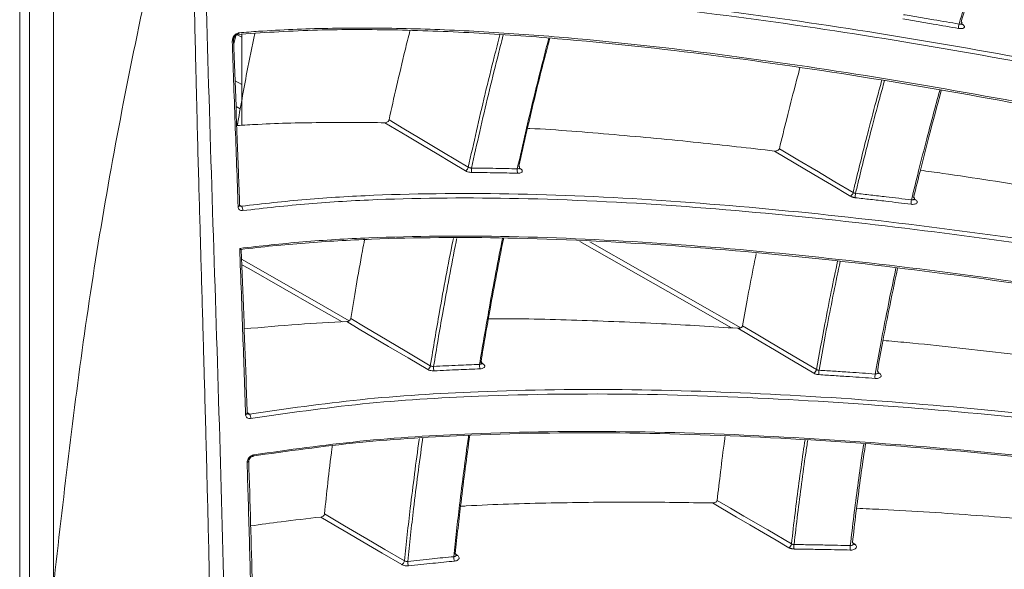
# Model space of a CAD drawing. Header units: millimetres. Extents: x 0 to 1118, y 0 to 864.
# Tile 51 of 256: x 324.15 to 339.05, y 148.43 to 156.74. Entities that reach past the tile are written whole.
import ezdxf

# ---------------------------------------------------------------- set-up
doc = ezdxf.new("R2010")
doc.units = ezdxf.units.MM

msp = doc.modelspace()

# ---------------------------------------------------------------- linework, layer by layer
at = {"color": 7, "linetype": 'Continuous', "lineweight": 15}
for p, q in [((324.663, 165.739), (324.663, 148.177)), ((324.298, 118.429), (324.298, 164.767)), ((324.152, 118.225), (324.152, 164.563)), ((327.389, 156.439), (327.389, 156.438)), ((327.422, 156.5), (327.392, 156.375)), ((327.392, 156.377), (327.421, 156.499)), ((327.511, 156.52), (327.511, 155.141))]:
    msp.add_line(p, q, dxfattribs=at)
at = {"color": 9, "linetype": 'Continuous', "lineweight": 15}
for p, q in [((338.409, 156.673), (338.421, 156.665)), ((327.511, 156.472), (327.443, 156.511)), ((327.412, 155.816), (327.511, 155.759)), ((327.426, 155.428), (327.49, 155.39)), ((327.449, 155.158), (327.435, 155.167)), ((331.716, 154.495), (331.73, 154.486)), ((327.48, 153.936), (327.508, 153.918)), ((337.691, 154.026), (337.705, 154.017)), ((332.78, 153.38), (335.061, 152.081)), ((331.117, 151.568), (331.162, 151.538)), ((337.142, 151.405), (337.159, 151.394)), ((327.594, 150.798), (327.628, 150.775)), ((336.764, 148.824), (336.786, 148.809)), ((330.725, 148.672), (330.774, 148.64))]:
    msp.add_line(p, q, dxfattribs=at)
at = {"color": 9, "linetype": 'Continuous', "lineweight": 15, "flags": 128}
for points in [[(338.421, 156.665), (338.414, 156.665), (338.412, 156.665)], [(331.73, 154.486), (331.723, 154.485), (331.717, 154.485)], [(334.924, 152.079), (333.961, 152.627), (332.848, 153.261), (332.626, 153.387)], [(327.51, 153.116), (328.611, 152.489), (329.139, 152.188)], [(329.03, 152.17), (328.64, 152.393), (328.128, 152.684), (327.617, 152.975), (327.513, 153.034)]]:
    msp.add_lwpolyline(points, dxfattribs=at)
at = {"color": 7, "linetype": 'Continuous', "lineweight": 15, "flags": 128}
for points in [[(330.897, 154.454), (330.684, 154.581), (330.47, 154.709), (330.246, 154.842), (330.021, 154.976), (329.678, 155.181)], [(329.74, 155.223), (329.964, 155.089), (330.188, 154.956), (330.564, 154.732), (330.94, 154.508)], [(336.719, 154.071), (336.701, 154.082), (336.435, 154.24), (336.17, 154.398), (335.872, 154.576), (335.573, 154.753)], [(335.647, 154.788), (335.926, 154.622), (336.204, 154.456), (336.212, 154.452), (336.487, 154.288), (336.761, 154.125)], [(330.325, 151.451), (330.029, 151.626), (329.734, 151.8), (329.512, 151.931), (329.29, 152.062), (329.1, 152.174)], [(329.16, 152.219), (329.381, 152.088), (329.603, 151.958), (329.984, 151.732), (330.365, 151.507)], [(335.088, 152.11), (335.293, 151.99), (335.497, 151.869), (335.853, 151.659), (336.208, 151.45)], [(336.169, 151.394), (335.972, 151.509), (335.776, 151.625), (335.571, 151.746), (335.367, 151.867), (335.017, 152.073)], [(327.679, 150.135), (327.68, 150.136), (327.684, 150.138), (327.688, 150.141), (327.691, 150.147), (327.694, 150.153), (327.696, 150.161)], [(335.792, 148.756), (335.598, 148.869), (335.404, 148.983), (335.201, 149.101), (334.999, 149.22), (334.636, 149.432)], [(334.705, 149.471), (334.907, 149.353), (335.109, 149.235), (335.47, 149.024), (335.83, 148.814)], [(329.935, 148.5), (329.638, 148.673), (329.342, 148.847), (329.123, 148.975), (328.904, 149.103), (328.706, 149.219)], [(328.763, 149.266), (329.066, 149.089), (329.368, 148.912), (329.38, 148.905), (329.677, 148.731), (329.973, 148.558)]]:
    msp.add_lwpolyline(points, dxfattribs=at)
at = {"color": 7, "linetype": 'Continuous', "lineweight": 15}
for centre, radius, start, end in [((338.569, 156.616), 0.212, 164.6282, 182.5334), ((330.864, 154.524), 0.0776, 295.842, 348.1169), ((331.091, 154.472), 0.105, 167.0504, 204.3113), ((331.792, 154.459), 0.113, 167.077, 201.5904), ((336.685, 154.141), 0.078, 296.3085, 348.0393), ((337.012, 154.068), 0.218, 167.8203, 185.4393), ((327.452, 153.868), 0.0753, 347.7873, 41.8891), ((337.889, 153.963), 0.249, 167.9726, 183.3575), ((331.234, 151.507), 0.125, 170.7981, 202.1697), ((330.287, 151.521), 0.0799, 298.7417, 349.9491), ((330.529, 151.478), 0.116, 170.7998, 204.886), ((336.129, 151.464), 0.0802, 299.1869, 349.8828), ((336.503, 151.4), 0.259, 171.2588, 186.1762), ((337.396, 151.337), 0.303, 171.3616, 184.1262), ((327.562, 150.722), 0.085, 351.2734, 38.9333), ((335.749, 148.825), 0.0817, 301.8477, 351.875), ((336.189, 148.775), 0.322, 174.7558, 186.8412), ((337.106, 148.753), 0.388, 174.8094, 184.8284), ((329.893, 148.569), 0.0814, 301.4212, 351.9313), ((330.152, 148.536), 0.129, 174.6152, 205.3543), ((330.86, 148.607), 0.141, 174.5827, 202.6464)]:
    msp.add_arc(centre, radius, start, end, dxfattribs=at)
at = {"color": 9, "linetype": 'Continuous', "lineweight": 15}
for centre, radius, start, end in [((327.361, 156.443), 0.0283, 285.2438, 351.1693), ((327.44, 156.544), 0.0322, 281.581, 353.9504), ((327.452, 153.937), 0.0284, 281.2312, 352.6974), ((337.698, 154.037), 0.0216, 238.3583, 290.7775), ((331.152, 151.559), 0.0226, 239.3142, 294.7772), ((337.149, 151.415), 0.0228, 239.4668, 295.5596), ((327.565, 150.796), 0.0297, 278.9564, 351.9497), ((327.587, 150.074), 0.0309, 280.0186, 350.8043), ((336.773, 148.834), 0.0275, 256.1265, 297.5822), ((330.763, 148.66), 0.024, 240.6402, 299.2085)]:
    msp.add_arc(centre, radius, start, end, dxfattribs=at)
at = {"color": 7, "linetype": 'Continuous', "lineweight": 15}
for points, knots in [([(326.923, 125.138), (326.931, 126.115), (326.946, 128.069), (327.065, 131.928), (327.239, 136.765), (327.336, 142.664), (327.245, 148.699), (327.069, 153.783), (326.947, 157.842), (326.931, 159.847), (326.923, 160.85)], [0, 0, 0, 0, 0.082409, 0.16485, 0.329757, 0.497143, 0.66468, 0.832336, 0.916171, 1, 1, 1, 1]), ([(327.294, 160.561), (327.795, 160.583), (328.614, 160.617), (329.9, 160.558), (331.034, 160.468), (332.223, 160.333), (333.782, 160.114), (335.723, 159.779), (338.06, 159.303), (340.436, 158.761), (342.821, 158.171), (345.188, 157.549), (348.323, 156.689), (350.667, 156.006), (352.232, 155.551)], [0, 0, 0, 0, 0.076676, 0.125354, 0.174043, 0.223977, 0.27392, 0.364007, 0.454148, 0.546389, 0.638653, 0.728826, 0.819009, 1, 1, 1, 1]), ([(352.214, 155.489), (350.655, 155.943), (348.314, 156.624), (345.181, 157.484), (342.829, 158.102), (340.477, 158.684), (338.124, 159.223), (335.771, 159.704), (333.812, 160.044), (332.256, 160.263), (331.081, 160.398), (329.938, 160.491), (328.638, 160.551), (327.812, 160.517), (327.313, 160.496)], [0, 0, 0, 0, 0.180611, 0.271107, 0.361708, 0.451944, 0.542438, 0.634122, 0.726485, 0.775075, 0.823879, 0.8735, 0.923483, 1, 1, 1, 1]), ([(326.759, 160.198), (326.442, 158.837), (325.808, 156.116), (325.107, 152.097), (324.811, 149.484), (324.663, 148.177)], [0, 0, 0, 0, 0.333387, 0.66673, 1, 1, 1, 1]), ([(326.759, 160.197), (326.759, 160.068), (326.76, 159.81), (326.762, 159.421), (326.764, 159.032), (326.768, 158.642), (326.772, 158.343), (326.776, 158.098), (326.779, 157.858), (326.786, 157.478), (326.796, 156.944), (326.806, 156.473), (326.814, 156.131), (326.818, 155.964), (326.822, 155.802), (326.826, 155.624), (326.835, 155.28), (326.847, 154.791), (326.864, 154.183), (326.88, 153.625), (326.895, 153.088), (326.911, 152.55), (326.925, 152.045), (326.939, 151.55), (326.956, 150.948), (326.973, 150.314), (326.99, 149.659), (327.004, 149.074), (327.02, 148.407), (327.034, 147.727), (327.047, 147.027), (327.059, 146.334), (327.068, 145.651), (327.075, 145.103), (327.079, 144.652), (327.082, 144.217), (327.085, 143.766), (327.086, 143.365), (327.087, 143.077), (327.087, 142.869), (327.087, 142.714), (327.087, 142.559), (327.087, 142.328), (327.086, 141.985), (327.084, 141.587), (327.082, 141.196), (327.079, 140.856), (327.074, 140.289), (327.067, 139.654), (327.057, 139.036), (327.052, 138.723), (327.049, 138.567), (327.048, 138.489), (327.047, 138.45), (327.047, 138.431), (327.047, 138.421), (327.047, 138.416), (327.047, 138.414), (327.047, 138.412), (327.047, 138.412), (327.047, 138.411), (327.047, 138.411), (327.047, 138.411), (327.047, 138.411), (327.047, 138.411), (327.047, 138.411), (327.047, 138.411), (327.043, 138.211), (327.033, 137.716), (327.019, 137.04), (327.002, 136.357), (326.985, 135.68), (326.966, 134.985), (326.946, 134.267), (326.925, 133.564), (326.903, 132.837), (326.882, 132.112), (326.861, 131.4), (326.841, 130.669), (326.823, 129.976), (326.806, 129.301), (326.792, 128.618), (326.778, 127.875), (326.768, 127.119), (326.761, 126.362), (326.76, 125.854), (326.759, 125.601)], [0, 0, 0, 0, 0.011198, 0.022396, 0.033593, 0.04479, 0.055987, 0.059369, 0.065792, 0.076694, 0.091959, 0.111589, 0.11705, 0.12121, 0.125835, 0.130925, 0.13648, 0.155209, 0.172716, 0.188355, 0.202813, 0.218525, 0.234237, 0.245907, 0.26073, 0.285657, 0.299997, 0.31668, 0.335704, 0.357069, 0.374921, 0.395749, 0.416576, 0.433682, 0.44289, 0.455475, 0.471263, 0.481854, 0.490156, 0.496168, 0.499891, 0.503615, 0.509628, 0.519865, 0.5334, 0.544223, 0.553851, 0.563018, 0.593646, 0.609274, 0.617089, 0.620996, 0.62295, 0.623927, 0.624415, 0.624659, 0.624781, 0.624842, 0.624873, 0.624888, 0.624896, 0.6249, 0.624902, 0.624903, 0.624903, 0.624903, 0.624903, 0.624903, 0.642441, 0.668329, 0.684192, 0.702521, 0.727875, 0.745502, 0.765804, 0.78985, 0.809635, 0.829772, 0.852635, 0.874056, 0.890812, 0.911972, 0.933977, 0.955983, 0.97799, 1, 1, 1, 1]), ([(351.995, 154.885), (350.435, 155.34), (348.093, 156.022), (344.958, 156.882), (342.603, 157.501), (340.249, 158.082), (337.892, 158.62), (335.537, 159.1), (333.577, 159.437), (332.022, 159.654), (330.849, 159.787), (329.709, 159.878), (328.508, 159.93), (327.756, 159.906), (327.335, 159.892)], [0, 0, 0, 0, 0.182931, 0.2746, 0.366379, 0.457852, 0.549592, 0.642558, 0.736223, 0.785378, 0.83475, 0.88495, 0.935517, 1, 1, 1, 1]), ([(327.379, 159.918), (327.799, 159.931), (328.538, 159.955), (329.717, 159.904), (330.841, 159.815), (332.021, 159.683), (333.57, 159.467), (335.505, 159.135), (337.837, 158.662), (340.213, 158.121), (342.594, 157.533), (344.961, 156.912), (348.094, 156.052), (350.438, 155.369), (352.002, 154.914)], [0, 0, 0, 0, 0.064349, 0.113292, 0.162601, 0.212867, 0.263387, 0.354369, 0.446125, 0.539531, 0.633268, 0.72472, 0.816299, 1, 1, 1, 1]), ([(338.934, 158.374), (338.901, 158.278), (338.817, 158.03), (338.685, 157.627), (338.538, 157.166), (338.444, 156.858), (338.397, 156.704)], [0, 0, 0, 0, 0.171942, 0.445545, 0.722752, 1, 1, 1, 1]), ([(327.384, 157.174), (327.557, 157.189), (328.063, 157.233), (328.957, 157.267), (330.081, 157.263), (331.26, 157.215), (332.819, 157.103), (334.776, 156.889), (337.143, 156.544), (339.555, 156.123), (341.971, 155.647), (344.369, 155.13), (347.54, 154.402), (349.91, 153.81), (351.492, 153.414)], [0, 0, 0, 0, 0.026057, 0.076399, 0.127116, 0.17882, 0.230789, 0.325771, 0.421605, 0.519264, 0.617292, 0.712705, 0.808261, 1, 1, 1, 1]), ([(351.475, 153.351), (349.9, 153.745), (347.536, 154.336), (344.366, 155.063), (341.985, 155.577), (339.604, 156.047), (337.22, 156.465), (334.835, 156.816), (332.857, 157.033), (331.297, 157.146), (330.132, 157.196), (328.999, 157.201), (328.089, 157.168), (327.574, 157.123), (327.402, 157.108)], [0, 0, 0, 0, 0.191219, 0.28707, 0.383046, 0.478578, 0.574406, 0.671592, 0.76955, 0.81997, 0.870616, 0.922119, 0.973997, 1, 1, 1, 1]), ([(342.912, 156.136), (342.492, 156.23), (341.602, 156.427), (340.241, 156.714), (339.192, 156.928), (338.614, 157.037), (338.506, 157.057)], [0, 0, 0, 0, 0.286132, 0.60589, 0.926319, 1, 1, 1, 1]), ([(338.357, 156.606), (338.294, 156.617), (338.167, 156.639), (337.963, 156.674), (337.746, 156.711), (337.594, 156.736), (337.517, 156.749)], [0, 0, 0, 0, 0.226836, 0.453678, 0.726833, 1, 1, 1, 1]), ([(337.523, 156.814), (337.6, 156.802), (337.753, 156.776), (337.97, 156.74), (338.174, 156.705), (338.301, 156.683), (338.365, 156.672)], [0, 0, 0, 0, 0.273162, 0.546335, 0.773164, 1, 1, 1, 1]), ([(351.295, 152.751), (349.719, 153.145), (347.353, 153.738), (344.181, 154.465), (341.798, 154.978), (339.414, 155.448), (337.026, 155.865), (334.638, 156.214), (332.63, 156.433), (331.017, 156.546), (329.776, 156.592), (328.565, 156.591), (327.812, 156.541), (327.433, 156.516)], [0, 0, 0, 0, 0.193342, 0.290268, 0.387324, 0.484, 0.58098, 0.679354, 0.77852, 0.833006, 0.887776, 0.943643, 1, 1, 1, 1]), ([(327.472, 156.54), (327.57, 156.548), (328.003, 156.582), (328.81, 156.615), (329.926, 156.612), (331.097, 156.566), (332.648, 156.456), (334.599, 156.245), (336.962, 155.902), (339.37, 155.483), (341.784, 155.008), (344.18, 154.492), (347.35, 153.766), (349.719, 153.173), (351.299, 152.777)], [0, 0, 0, 0, 0.0148588, 0.0655879, 0.1166951, 0.1687981, 0.2211681, 0.3172793, 0.4142634, 0.5131178, 0.6123516, 0.7089882, 0.8057734, 1, 1, 1, 1]), ([(338.421, 156.665), (338.428, 156.66), (338.441, 156.65), (338.449, 156.634), (338.447, 156.62), (338.433, 156.609), (338.41, 156.603), (338.384, 156.603), (338.365, 156.605), (338.357, 156.606)], [0, 0, 0, 0, 0.148915, 0.297835, 0.446739, 0.595725, 0.744867, 0.89417, 1, 1, 1, 1]), ([(338.41, 156.684), (338.41, 156.685), (338.411, 156.689), (338.407, 156.696), (338.401, 156.701), (338.397, 156.704)], [0, 0, 0, 0, 0.24085, 0.620386, 1, 1, 1, 1]), ([(338.412, 156.661), (338.412, 156.661), (338.413, 156.66), (338.41, 156.664), (338.408, 156.673), (338.41, 156.68), (338.411, 156.683)], [0, 0, 0, 0, 0.0316484, 0.3397422, 0.7180475, 1, 1, 1, 1]), ([(327.472, 156.54), (327.467, 156.539), (327.452, 156.537), (327.428, 156.525), (327.403, 156.503), (327.383, 156.475), (327.37, 156.445), (327.369, 156.425), (327.368, 156.415)], [0, 0, 0, 0, 0.1106717, 0.2900791, 0.468541, 0.6459981, 0.8229695, 1, 1, 1, 1]), ([(327.389, 156.439), (327.389, 156.44), (327.388, 156.443), (327.39, 156.454), (327.396, 156.47), (327.406, 156.485), (327.42, 156.499), (327.433, 156.508), (327.443, 156.512), (327.446, 156.512), (327.447, 156.512)], [0, 0, 0, 0, 0.035631, 0.183021, 0.327313, 0.474695, 0.627749, 0.781003, 0.930036, 1, 1, 1, 1]), ([(327.48, 153.933), (327.474, 154.097), (327.443, 154.933), (327.413, 155.767), (327.389, 156.438)], [0, 0, 0, 0, 0.195679, 1, 1, 1, 1]), ([(327.709, 156.531), (327.668, 156.336), (327.572, 155.868), (327.492, 155.406), (327.445, 155.137)], [0, 0, 0, 0, 0.4182439, 1, 1, 1, 1]), ([(329.74, 155.223), (329.777, 155.391), (329.856, 155.742), (329.962, 156.192), (330.032, 156.475), (330.057, 156.574)], [0, 0, 0, 0, 0.374068, 0.780007, 1, 1, 1, 1]), ([(332.171, 156.459), (332.144, 156.355), (332.07, 156.07), (331.955, 155.605), (331.825, 155.063), (331.744, 154.701), (331.703, 154.521)], [0, 0, 0, 0, 0.160389, 0.439401, 0.719678, 1, 1, 1, 1]), ([(327.458, 153.909), (327.45, 154.12), (327.434, 154.541), (327.411, 155.18), (327.389, 155.804), (327.375, 156.218), (327.368, 156.415)], [0, 0, 0, 0, 0.252152, 0.504305, 0.763706, 1, 1, 1, 1]), ([(335.647, 154.788), (335.684, 154.939), (335.761, 155.255), (335.864, 155.662), (335.933, 155.918), (335.957, 156.008)], [0, 0, 0, 0, 0.371916, 0.778272, 1, 1, 1, 1]), ([(338.097, 155.668), (338.033, 155.435), (337.925, 155.04), (337.788, 154.501), (337.714, 154.196), (337.678, 154.052)], [0, 0, 0, 0, 0.432369, 0.73149, 1, 1, 1, 1]), ([(329.678, 155.181), (329.373, 155.183), (328.723, 155.187), (327.974, 155.172), (327.543, 155.143), (327.436, 155.137)], [0, 0, 0, 0, 0.400088, 0.851548, 1, 1, 1, 1]), ([(329.678, 155.181), (329.685, 155.181), (329.698, 155.182), (329.718, 155.192), (329.732, 155.205), (329.738, 155.216), (329.739, 155.222), (329.74, 155.223)], [0, 0, 0, 0, 0.261565, 0.523905, 0.762002, 0.965637, 1, 1, 1, 1]), ([(335.573, 154.753), (335.19, 154.797), (334.377, 154.89), (333.142, 155.003), (332.278, 155.074), (331.846, 155.096), (331.835, 155.096)], [0, 0, 0, 0, 0.305369, 0.647104, 0.990896, 1, 1, 1, 1]), ([(335.573, 154.753), (335.581, 154.753), (335.598, 154.752), (335.619, 154.758), (335.635, 154.768), (335.644, 154.778), (335.646, 154.785), (335.647, 154.788)], [0, 0, 0, 0, 0.279408, 0.537931, 0.730082, 0.88474, 1, 1, 1, 1]), ([(330.94, 154.508), (330.94, 154.508), (330.945, 154.505), (330.956, 154.5), (330.972, 154.496), (330.983, 154.496), (330.988, 154.495)], [0, 0, 0, 0, 0.050787, 0.367106, 0.683506, 1, 1, 1, 1]), ([(330.988, 154.495), (331.05, 154.495), (331.173, 154.494), (331.35, 154.491), (331.519, 154.488), (331.627, 154.485), (331.681, 154.484)], [0, 0, 0, 0, 0.267207, 0.534437, 0.767211, 1, 1, 1, 1]), ([(331.716, 154.5), (331.716, 154.501), (331.717, 154.505), (331.713, 154.513), (331.707, 154.518), (331.703, 154.521)], [0, 0, 0, 0, 0.218297, 0.609237, 1, 1, 1, 1]), ([(331.718, 154.482), (331.718, 154.482), (331.719, 154.481), (331.716, 154.485), (331.715, 154.494), (331.717, 154.498), (331.717, 154.499)], [0, 0, 0, 0, 0.063773, 0.420199, 0.872259, 1, 1, 1, 1]), ([(330.897, 154.454), (330.899, 154.453), (330.908, 154.448), (330.929, 154.439), (330.963, 154.43), (330.984, 154.429), (330.995, 154.428)], [0, 0, 0, 0, 0.0507854, 0.3671349, 0.6835625, 1, 1, 1, 1]), ([(331.686, 154.417), (331.632, 154.418), (331.525, 154.421), (331.355, 154.424), (331.179, 154.427), (331.056, 154.428), (330.995, 154.428)], [0, 0, 0, 0, 0.232783, 0.465581, 0.732779, 1, 1, 1, 1]), ([(331.686, 154.417), (331.687, 154.417), (331.698, 154.417), (331.718, 154.418), (331.741, 154.426), (331.755, 154.438), (331.758, 154.453), (331.75, 154.47), (331.737, 154.481), (331.73, 154.486)], [0, 0, 0, 0, 0.00806, 0.173455, 0.338868, 0.504241, 0.669537, 0.83477, 1, 1, 1, 1]), ([(342.227, 153.74), (341.805, 153.815), (340.91, 153.974), (339.54, 154.199), (338.479, 154.365), (337.892, 154.447), (337.779, 154.462)], [0, 0, 0, 0, 0.285241, 0.604097, 0.92367, 1, 1, 1, 1]), ([(327.508, 153.918), (327.831, 153.955), (328.478, 154.029), (329.86, 154.11), (331.695, 154.123), (334.005, 154.012), (336.397, 153.797), (338.836, 153.498), (341.278, 153.134), (343.7, 152.722), (346.901, 152.127), (349.291, 151.623), (350.887, 151.287)], [0, 0, 0, 0, 0.047629, 0.09554, 0.193012, 0.292581, 0.393093, 0.495636, 0.598592, 0.698638, 0.798848, 1, 1, 1, 1]), ([(350.872, 151.222), (349.284, 151.557), (346.9, 152.059), (343.701, 152.655), (341.297, 153.063), (338.892, 153.422), (336.482, 153.72), (334.071, 153.941), (331.741, 154.055), (329.894, 154.043), (328.514, 153.964), (327.856, 153.889), (327.525, 153.852)], [0, 0, 0, 0, 0.200501, 0.301042, 0.401726, 0.501892, 0.602388, 0.704397, 0.807264, 0.902721, 0.95122, 1, 1, 1, 1]), ([(336.719, 154.071), (336.721, 154.07), (336.726, 154.068), (336.734, 154.063), (336.746, 154.058), (336.762, 154.053), (336.779, 154.049), (336.79, 154.048), (336.795, 154.047)], [0, 0, 0, 0, 0.09726, 0.195175, 0.3935, 0.597587, 0.795918, 1, 1, 1, 1]), ([(336.761, 154.125), (336.762, 154.124), (336.764, 154.123), (336.769, 154.121), (336.775, 154.119), (336.783, 154.116), (336.791, 154.114), (336.797, 154.114), (336.799, 154.114)], [0, 0, 0, 0, 0.097191, 0.19504, 0.393312, 0.59736, 0.795804, 1, 1, 1, 1]), ([(337.64, 153.948), (337.576, 153.956), (337.449, 153.971), (337.244, 153.996), (337.026, 154.021), (336.872, 154.038), (336.795, 154.047)], [0, 0, 0, 0, 0.226722, 0.45345, 0.726719, 1, 1, 1, 1]), ([(336.799, 154.114), (336.876, 154.105), (337.03, 154.088), (337.248, 154.062), (337.453, 154.038), (337.581, 154.022), (337.645, 154.015)], [0, 0, 0, 0, 0.273275, 0.546563, 0.773278, 1, 1, 1, 1]), ([(337.691, 154.031), (337.691, 154.032), (337.693, 154.036), (337.689, 154.044), (337.682, 154.049), (337.678, 154.052)], [0, 0, 0, 0, 0.226955, 0.613531, 1, 1, 1, 1]), ([(327.458, 153.909), (327.459, 153.901), (327.461, 153.884), (327.475, 153.864), (327.497, 153.851), (327.516, 153.852), (327.525, 153.852)], [0, 0, 0, 0, 0.224814, 0.482469, 0.741366, 1, 1, 1, 1]), ([(327.483, 153.925), (327.483, 153.925), (327.482, 153.925), (327.48, 153.927), (327.48, 153.933), (327.481, 153.934)], [0, 0, 0, 0, 0.438989, 0.886682, 1, 1, 1, 1]), ([(337.705, 154.017), (337.712, 154.012), (337.726, 154.001), (337.733, 153.984), (337.731, 153.969), (337.717, 153.956), (337.694, 153.948), (337.667, 153.946), (337.648, 153.947), (337.64, 153.948)], [0, 0, 0, 0, 0.149225, 0.298453, 0.447718, 0.597103, 0.74663, 0.896258, 1, 1, 1, 1]), ([(337.693, 154.013), (337.693, 154.013), (337.694, 154.013), (337.691, 154.016), (337.69, 154.025), (337.692, 154.029), (337.692, 154.03)], [0, 0, 0, 0, 0.070051, 0.424854, 0.877972, 1, 1, 1, 1]), ([(327.481, 153.281), (327.796, 153.316), (328.429, 153.387), (329.777, 153.465), (331.581, 153.479), (333.868, 153.371), (336.256, 153.158), (338.691, 152.86), (340.376, 152.61), (341.415, 152.444), (342.333, 152.295), (344.348, 151.945), (347.327, 151.375), (349.597, 150.893), (350.733, 150.652)], [0, 0, 0, 0, 0.046719, 0.093701, 0.189205, 0.289184, 0.390119, 0.493114, 0.596528, 0.602025, 0.624015, 0.711988, 0.855866, 1, 1, 1, 1]), ([(350.731, 150.628), (349.142, 150.964), (346.757, 151.467), (343.556, 152.063), (341.149, 152.471), (338.741, 152.829), (336.328, 153.127), (333.913, 153.346), (331.607, 153.456), (329.794, 153.445), (328.462, 153.368), (327.815, 153.304), (327.5, 153.265), (327.499, 153.265)], [0, 0, 0, 0, 0.201735, 0.302904, 0.40422, 0.505091, 0.606298, 0.709046, 0.812666, 0.905487, 0.95259, 0.999942, 1, 1, 1, 1]), ([(329.16, 152.219), (329.187, 152.382), (329.244, 152.722), (329.315, 153.121), (329.359, 153.357), (329.37, 153.414)], [0, 0, 0, 0, 0.410323, 0.856207, 1, 1, 1, 1]), ([(331.11, 151.528), (331.132, 151.66), (331.176, 151.925), (331.254, 152.367), (331.344, 152.854), (331.416, 153.225), (331.456, 153.42), (331.459, 153.437)], [0, 0, 0, 0, 0.209224, 0.418468, 0.695978, 0.973531, 1, 1, 1, 1]), ([(331.474, 153.437), (331.473, 153.431), (331.435, 153.248), (331.366, 152.889), (331.276, 152.404), (331.198, 151.964), (331.154, 151.701), (331.132, 151.569)], [0, 0, 0, 0, 0.009101, 0.292322, 0.575589, 0.787785, 1, 1, 1, 1]), ([(327.569, 150.767), (327.563, 150.968), (327.549, 151.372), (327.528, 151.983), (327.505, 152.62), (327.489, 153.055), (327.481, 153.281)], [0, 0, 0, 0, 0.240776, 0.481553, 0.730106, 1, 1, 1, 1]), ([(327.505, 153.26), (327.505, 153.26), (327.504, 153.261), (327.494, 153.27), (327.485, 153.277), (327.481, 153.281), (327.481, 153.281)], [0, 0, 0, 0, 0.263877, 0.693976, 0.99051, 1, 1, 1, 1]), ([(327.594, 150.792), (327.588, 150.963), (327.561, 151.785), (327.53, 152.608), (327.505, 153.26)], [0, 0, 0, 0, 0.208638, 1, 1, 1, 1]), ([(335.088, 152.11), (335.115, 152.259), (335.172, 152.57), (335.242, 152.935), (335.286, 153.152), (335.297, 153.205)], [0, 0, 0, 0, 0.40775, 0.853545, 1, 1, 1, 1]), ([(337.435, 152.979), (337.389, 152.762), (337.309, 152.385), (337.209, 151.867), (337.155, 151.567), (337.13, 151.425)], [0, 0, 0, 0, 0.417428, 0.725837, 1, 1, 1, 1]), ([(329.1, 152.174), (328.857, 152.162), (328.333, 152.134), (327.822, 152.088), (327.549, 152.064)], [0, 0, 0, 0, 0.464176, 1, 1, 1, 1]), ([(329.1, 152.174), (329.107, 152.175), (329.121, 152.177), (329.14, 152.187), (329.153, 152.201), (329.159, 152.212), (329.16, 152.218), (329.16, 152.219)], [0, 0, 0, 0, 0.259786, 0.520336, 0.757231, 0.960888, 1, 1, 1, 1]), ([(335.017, 152.073), (334.632, 152.098), (333.817, 152.15), (332.577, 152.197), (331.703, 152.221), (331.262, 152.218), (331.243, 152.218)], [0, 0, 0, 0, 0.303504, 0.643227, 0.985061, 1, 1, 1, 1]), ([(335.017, 152.073), (335.025, 152.073), (335.041, 152.073), (335.063, 152.08), (335.077, 152.09), (335.086, 152.1), (335.088, 152.107), (335.088, 152.11)], [0, 0, 0, 0, 0.280829, 0.536718, 0.728024, 0.882768, 1, 1, 1, 1]), ([(341.703, 151.362), (341.278, 151.42), (340.379, 151.541), (339.003, 151.706), (337.931, 151.825), (337.335, 151.879), (337.215, 151.89)], [0, 0, 0, 0, 0.284016, 0.601575, 0.919883, 1, 1, 1, 1]), ([(330.415, 151.496), (330.476, 151.499), (330.6, 151.506), (330.777, 151.514), (330.947, 151.521), (331.056, 151.526), (331.11, 151.528)], [0, 0, 0, 0, 0.267096, 0.534217, 0.767101, 1, 1, 1, 1]), ([(331.118, 151.46), (331.118, 151.46), (331.129, 151.461), (331.149, 151.463), (331.173, 151.473), (331.187, 151.487), (331.19, 151.504), (331.182, 151.522), (331.168, 151.533), (331.162, 151.538)], [0, 0, 0, 0, 0.004536, 0.170464, 0.336448, 0.502424, 0.668332, 0.834167, 1, 1, 1, 1]), ([(331.145, 151.547), (331.145, 151.549), (331.146, 151.553), (331.142, 151.561), (331.136, 151.566), (331.132, 151.569)], [0, 0, 0, 0, 0.190144, 0.595181, 1, 1, 1, 1]), ([(331.147, 151.534), (331.147, 151.534), (331.148, 151.533), (331.145, 151.538), (331.145, 151.544), (331.146, 151.547)], [0, 0, 0, 0, 0.117955, 0.54521, 1, 1, 1, 1]), ([(330.325, 151.451), (330.327, 151.45), (330.336, 151.445), (330.358, 151.436), (330.391, 151.429), (330.413, 151.429), (330.424, 151.429)], [0, 0, 0, 0, 0.057432, 0.371583, 0.685786, 1, 1, 1, 1]), ([(330.365, 151.507), (330.366, 151.507), (330.371, 151.504), (330.382, 151.5), (330.398, 151.496), (330.409, 151.496), (330.415, 151.496)], [0, 0, 0, 0, 0.057449, 0.371615, 0.685777, 1, 1, 1, 1]), ([(331.118, 151.46), (331.063, 151.458), (330.955, 151.454), (330.786, 151.447), (330.608, 151.439), (330.486, 151.432), (330.424, 151.429)], [0, 0, 0, 0, 0.232893, 0.465802, 0.732889, 1, 1, 1, 1]), ([(336.169, 151.394), (336.171, 151.393), (336.175, 151.39), (336.184, 151.386), (336.196, 151.381), (336.212, 151.377), (336.229, 151.373), (336.24, 151.372), (336.245, 151.372)], [0, 0, 0, 0, 0.099363, 0.19943, 0.396707, 0.599714, 0.796996, 1, 1, 1, 1]), ([(336.208, 151.45), (336.209, 151.449), (336.211, 151.448), (336.216, 151.446), (336.222, 151.443), (336.23, 151.441), (336.238, 151.44), (336.244, 151.439), (336.247, 151.439)], [0, 0, 0, 0, 0.099324, 0.1993562, 0.3965815, 0.599559, 0.7969118, 1, 1, 1, 1]), ([(337.094, 151.315), (337.029, 151.32), (336.901, 151.329), (336.696, 151.343), (336.477, 151.357), (336.323, 151.367), (336.245, 151.372)], [0, 0, 0, 0, 0.2265907, 0.4531878, 0.7265878, 1, 1, 1, 1]), ([(336.247, 151.439), (336.324, 151.434), (336.479, 151.425), (336.698, 151.41), (336.904, 151.396), (337.032, 151.387), (337.096, 151.382)], [0, 0, 0, 0, 0.273406, 0.546825, 0.773409, 1, 1, 1, 1]), ([(337.159, 151.394), (337.166, 151.389), (337.18, 151.378), (337.187, 151.36), (337.185, 151.343), (337.17, 151.329), (337.147, 151.318), (337.12, 151.314), (337.101, 151.315), (337.094, 151.315)], [0, 0, 0, 0, 0.149507, 0.299014, 0.448602, 0.598327, 0.748162, 0.89803, 1, 1, 1, 1]), ([(337.142, 151.403), (337.142, 151.405), (337.144, 151.409), (337.14, 151.417), (337.133, 151.422), (337.13, 151.425)], [0, 0, 0, 0, 0.197133, 0.5987, 1, 1, 1, 1]), ([(337.144, 151.39), (337.144, 151.39), (337.145, 151.389), (337.142, 151.394), (337.143, 151.4), (337.143, 151.403)], [0, 0, 0, 0, 0.127058, 0.557431, 1, 1, 1, 1]), ([(327.628, 150.775), (328.18, 150.855), (329.293, 151.016), (331.237, 151.137), (333.414, 151.163), (335.826, 151.075), (338.285, 150.896), (340.747, 150.644), (343.188, 150.336), (346.411, 149.871), (348.816, 149.455), (350.422, 149.178)], [0, 0, 0, 0, 0.080649, 0.162349, 0.265636, 0.369944, 0.476455, 0.583417, 0.687223, 0.791207, 1, 1, 1, 1]), ([(350.409, 149.112), (348.811, 149.388), (346.413, 149.802), (343.191, 150.268), (340.77, 150.573), (338.346, 150.822), (335.918, 151.002), (333.486, 151.095), (331.279, 151.071), (329.313, 150.95), (328.204, 150.789), (327.646, 150.709)], [0, 0, 0, 0, 0.2080312, 0.3123795, 0.4168865, 0.5208124, 0.6250963, 0.731024, 0.8378831, 0.9184715, 1, 1, 1, 1]), ([(327.598, 150.783), (327.598, 150.783), (327.596, 150.784), (327.595, 150.784), (327.595, 150.791), (327.595, 150.792)], [0, 0, 0, 0, 0.183588, 0.819028, 1, 1, 1, 1]), ([(327.569, 150.767), (327.569, 150.766), (327.57, 150.756), (327.575, 150.738), (327.591, 150.718), (327.616, 150.707), (327.636, 150.708), (327.646, 150.709)], [0, 0, 0, 0, 0.01479, 0.255672, 0.502384, 0.751328, 1, 1, 1, 1]), ([(350.31, 148.528), (348.711, 148.804), (346.311, 149.219), (343.087, 149.685), (340.663, 149.99), (338.237, 150.239), (335.805, 150.418), (333.369, 150.509), (331.185, 150.484), (329.268, 150.365), (328.202, 150.215), (327.666, 150.14)], [0, 0, 0, 0, 0.209385, 0.31442, 0.419616, 0.52431, 0.629369, 0.736097, 0.843769, 0.921474, 1, 1, 1, 1]), ([(327.696, 150.161), (328.224, 150.235), (329.288, 150.385), (331.173, 150.502), (333.318, 150.529), (335.726, 150.443), (338.182, 150.265), (340.641, 150.014), (343.079, 149.706), (346.301, 149.242), (348.704, 148.826), (350.309, 148.549)], [0, 0, 0, 0, 0.077549, 0.156008, 0.26002, 0.365066, 0.472348, 0.580087, 0.684717, 0.78953, 1, 1, 1, 1]), ([(330.72, 148.62), (330.734, 148.75), (330.761, 149.01), (330.812, 149.442), (330.871, 149.914), (330.918, 150.266), (330.945, 150.447), (330.946, 150.457)], [0, 0, 0, 0, 0.213705, 0.427429, 0.705995, 0.984605, 1, 1, 1, 1]), ([(330.963, 150.458), (330.939, 150.289), (330.892, 149.95), (330.834, 149.482), (330.783, 149.053), (330.756, 148.795), (330.742, 148.666)], [0, 0, 0, 0, 0.280372, 0.565531, 0.782756, 1, 1, 1, 1]), ([(334.705, 149.471), (334.722, 149.615), (334.757, 149.917), (334.798, 150.24), (334.823, 150.418), (334.826, 150.438)], [0, 0, 0, 0, 0.448487, 0.939393, 1, 1, 1, 1]), ([(328.763, 149.266), (328.78, 149.423), (328.815, 149.751), (328.855, 150.094), (328.88, 150.28), (328.881, 150.294)], [0, 0, 0, 0, 0.459935, 0.960425, 1, 1, 1, 1]), ([(336.949, 150.32), (336.942, 150.272), (336.911, 150.074), (336.863, 149.727), (336.805, 149.281), (336.77, 148.984), (336.753, 148.836)], [0, 0, 0, 0, 0.097982, 0.397529, 0.698742, 1, 1, 1, 1]), ([(327.696, 150.161), (327.693, 150.161), (327.68, 150.158), (327.657, 150.149), (327.63, 150.128), (327.609, 150.102), (327.595, 150.072), (327.593, 150.053), (327.593, 150.044)], [0, 0, 0, 0, 0.051268, 0.248124, 0.440463, 0.628284, 0.814061, 1, 1, 1, 1]), ([(327.657, 147.716), (327.652, 147.91), (327.643, 148.299), (327.627, 148.89), (327.61, 149.471), (327.598, 149.859), (327.593, 150.044)], [0, 0, 0, 0, 0.250976, 0.501954, 0.761803, 1, 1, 1, 1]), ([(327.683, 147.741), (327.679, 147.89), (327.661, 148.664), (327.637, 149.441), (327.617, 150.069)], [0, 0, 0, 0, 0.1919294, 1, 1, 1, 1]), ([(327.618, 150.069), (327.618, 150.07), (327.618, 150.073), (327.62, 150.083), (327.626, 150.097), (327.637, 150.111), (327.651, 150.124), (327.666, 150.133), (327.675, 150.134), (327.679, 150.135)], [0, 0, 0, 0, 0.050101, 0.193305, 0.347992, 0.503253, 0.668415, 0.841615, 1, 1, 1, 1]), ([(334.636, 149.432), (334.25, 149.438), (333.433, 149.451), (332.191, 149.435), (331.304, 149.412), (330.851, 149.384), (330.822, 149.382)], [0, 0, 0, 0, 0.3009024, 0.6377628, 0.9767598, 1, 1, 1, 1]), ([(334.636, 149.432), (334.644, 149.432), (334.66, 149.433), (334.681, 149.441), (334.695, 149.451), (334.703, 149.461), (334.704, 149.468), (334.705, 149.471)], [0, 0, 0, 0, 0.282068, 0.535492, 0.725877, 0.880554, 1, 1, 1, 1]), ([(341.342, 149.016), (340.916, 149.056), (340.015, 149.14), (338.634, 149.246), (337.55, 149.319), (336.944, 149.346), (336.815, 149.352)], [0, 0, 0, 0, 0.282403, 0.598205, 0.914777, 1, 1, 1, 1]), ([(328.706, 149.219), (328.506, 149.196), (328.149, 149.157), (327.799, 149.107), (327.646, 149.085)], [0, 0, 0, 0, 0.561129, 1, 1, 1, 1]), ([(328.706, 149.219), (328.713, 149.22), (328.726, 149.222), (328.745, 149.233), (328.758, 149.247), (328.762, 149.259), (328.763, 149.265), (328.763, 149.266)], [0, 0, 0, 0, 0.258488, 0.517736, 0.753607, 0.957087, 1, 1, 1, 1]), ([(336.766, 148.813), (336.766, 148.815), (336.767, 148.819), (336.763, 148.828), (336.757, 148.833), (336.753, 148.836)], [0, 0, 0, 0, 0.175103, 0.587749, 1, 1, 1, 1]), ([(335.792, 148.756), (335.794, 148.755), (335.798, 148.752), (335.807, 148.748), (335.82, 148.744), (335.836, 148.74), (335.852, 148.737), (335.864, 148.737), (335.869, 148.736)], [0, 0, 0, 0, 0.1008962, 0.2025358, 0.3990485, 0.6012642, 0.7977824, 1, 1, 1, 1]), ([(335.83, 148.814), (335.831, 148.813), (335.833, 148.812), (335.837, 148.81), (335.844, 148.808), (335.851, 148.806), (335.86, 148.804), (335.865, 148.804), (335.868, 148.804)], [0, 0, 0, 0, 0.100898, 0.202542, 0.399012, 0.601214, 0.797744, 1, 1, 1, 1]), ([(335.868, 148.804), (335.946, 148.803), (336.101, 148.801), (336.321, 148.797), (336.527, 148.793), (336.655, 148.79), (336.72, 148.788)], [0, 0, 0, 0, 0.273563, 0.547138, 0.773566, 1, 1, 1, 1]), ([(336.72, 148.72), (336.655, 148.722), (336.527, 148.725), (336.321, 148.729), (336.102, 148.733), (335.947, 148.735), (335.869, 148.736)], [0, 0, 0, 0, 0.226434, 0.452875, 0.726431, 1, 1, 1, 1]), ([(336.786, 148.809), (336.793, 148.804), (336.806, 148.793), (336.814, 148.774), (336.811, 148.755), (336.797, 148.739), (336.773, 148.727), (336.746, 148.721), (336.727, 148.72), (336.72, 148.72)], [0, 0, 0, 0, 0.14975, 0.299499, 0.449361, 0.599357, 0.749412, 0.899423, 1, 1, 1, 1]), ([(336.767, 148.805), (336.767, 148.805), (336.768, 148.804), (336.766, 148.81), (336.767, 148.813), (336.767, 148.813)], [0, 0, 0, 0, 0.269726, 0.851508, 1, 1, 1, 1]), ([(329.973, 148.558), (329.974, 148.557), (329.979, 148.554), (329.99, 148.55), (330.007, 148.547), (330.018, 148.548), (330.023, 148.548)], [0, 0, 0, 0, 0.06209, 0.374791, 0.687387, 1, 1, 1, 1]), ([(330.023, 148.548), (330.085, 148.555), (330.208, 148.569), (330.386, 148.588), (330.557, 148.605), (330.665, 148.615), (330.72, 148.62)], [0, 0, 0, 0, 0.267048, 0.53412, 0.767052, 1, 1, 1, 1]), ([(330.73, 148.553), (330.676, 148.548), (330.567, 148.537), (330.397, 148.52), (330.22, 148.501), (330.097, 148.488), (330.035, 148.481)], [0, 0, 0, 0, 0.232942, 0.465898, 0.732937, 1, 1, 1, 1]), ([(330.73, 148.553), (330.73, 148.553), (330.741, 148.554), (330.761, 148.558), (330.785, 148.57), (330.799, 148.586), (330.803, 148.604), (330.795, 148.623), (330.781, 148.634), (330.774, 148.64)], [0, 0, 0, 0, 0.002016, 0.168297, 0.334675, 0.501084, 0.667442, 0.833722, 1, 1, 1, 1]), ([(330.755, 148.644), (330.755, 148.645), (330.756, 148.65), (330.752, 148.658), (330.746, 148.664), (330.742, 148.666)], [0, 0, 0, 0, 0.168128, 0.584186, 1, 1, 1, 1]), ([(330.757, 148.635), (330.757, 148.635), (330.757, 148.635), (330.755, 148.64), (330.756, 148.643), (330.756, 148.644)], [0, 0, 0, 0, 0.268153, 0.843509, 1, 1, 1, 1]), ([(329.935, 148.5), (329.937, 148.499), (329.947, 148.493), (329.969, 148.485), (330.002, 148.479), (330.024, 148.48), (330.035, 148.481)], [0, 0, 0, 0, 0.062054, 0.374685, 0.687337, 1, 1, 1, 1])]:
    msp.add_open_spline(points, degree=3, knots=knots, dxfattribs=at)
at = {"color": 9, "linetype": 'Continuous', "lineweight": 15}
for points, knots in [([(338.365, 156.672), (338.365, 156.674), (338.412, 156.83), (338.508, 157.14), (338.655, 157.604), (338.79, 158.017), (338.878, 158.275), (338.913, 158.378)], [0, 0, 0, 0, 0.002927, 0.274692, 0.546499, 0.81841, 1, 1, 1, 1]), ([(338.365, 156.672), (338.369, 156.672), (338.378, 156.671), (338.392, 156.672), (338.403, 156.675), (338.409, 156.68), (338.41, 156.683), (338.41, 156.684)], [0, 0, 0, 0, 0.174295, 0.420183, 0.665641, 0.910577, 1, 1, 1, 1]), ([(330.94, 154.508), (330.98, 154.691), (331.062, 155.056), (331.149, 155.427), (331.239, 155.801), (331.313, 156.103), (331.39, 156.4), (331.419, 156.511)], [0, 0, 0, 0, 0.274107, 0.548258, 0.556364, 0.833978, 1, 1, 1, 1]), ([(331.469, 156.508), (331.439, 156.391), (331.362, 156.09), (331.243, 155.605), (331.112, 155.05), (331.03, 154.68), (330.988, 154.495)], [0, 0, 0, 0, 0.173474, 0.446762, 0.723358, 1, 1, 1, 1]), ([(331.681, 154.484), (331.681, 154.485), (331.722, 154.666), (331.804, 155.03), (331.934, 155.575), (332.052, 156.052), (332.129, 156.347), (332.158, 156.46)], [0, 0, 0, 0, 0.000642, 0.276821, 0.553046, 0.829361, 1, 1, 1, 1]), ([(336.761, 154.125), (336.777, 154.19), (336.852, 154.504), (336.972, 154.984), (337.104, 155.485), (337.174, 155.738), (337.198, 155.824)], [0, 0, 0, 0, 0.11572, 0.555232, 0.84812, 1, 1, 1, 1]), ([(337.238, 155.817), (337.213, 155.729), (337.142, 155.474), (337.01, 154.971), (336.89, 154.491), (336.815, 154.178), (336.799, 154.114)], [0, 0, 0, 0, 0.155517, 0.447502, 0.885659, 1, 1, 1, 1]), ([(337.645, 154.015), (337.681, 154.161), (337.756, 154.469), (337.897, 155.019), (338.006, 155.425), (338.074, 155.67), (338.075, 155.672)], [0, 0, 0, 0, 0.265701, 0.557925, 0.996451, 1, 1, 1, 1]), ([(331.681, 154.484), (331.687, 154.484), (331.697, 154.485), (331.709, 154.49), (331.715, 154.495), (331.716, 154.499), (331.716, 154.5)], [0, 0, 0, 0, 0.300223, 0.586831, 0.873404, 1, 1, 1, 1]), ([(327.508, 153.918), (327.502, 153.918), (327.493, 153.919), (327.486, 153.923), (327.483, 153.925)], [0, 0, 0, 0, 0.594538, 1, 1, 1, 1]), ([(337.645, 154.015), (337.649, 154.014), (337.659, 154.014), (337.672, 154.016), (337.684, 154.02), (337.69, 154.026), (337.691, 154.03), (337.691, 154.031)], [0, 0, 0, 0, 0.168978, 0.412782, 0.656389, 0.899603, 1, 1, 1, 1]), ([(330.365, 151.507), (330.388, 151.643), (330.432, 151.913), (330.51, 152.362), (330.601, 152.855), (330.672, 153.225), (330.711, 153.418), (330.714, 153.431)], [0, 0, 0, 0, 0.211712, 0.423442, 0.701549, 0.9797, 1, 1, 1, 1]), ([(330.765, 153.431), (330.762, 153.414), (330.722, 153.217), (330.65, 152.842), (330.56, 152.35), (330.482, 151.901), (330.437, 151.631), (330.415, 151.496)], [0, 0, 0, 0, 0.026807, 0.303065, 0.579366, 0.789674, 1, 1, 1, 1]), ([(336.208, 151.45), (336.25, 151.68), (336.321, 152.073), (336.429, 152.62), (336.495, 152.937), (336.528, 153.089)], [0, 0, 0, 0, 0.422456, 0.72123, 1, 1, 1, 1]), ([(336.567, 153.085), (336.535, 152.929), (336.467, 152.61), (336.359, 152.061), (336.288, 151.669), (336.247, 151.439)], [0, 0, 0, 0, 0.282225, 0.579819, 1, 1, 1, 1]), ([(337.096, 151.382), (337.122, 151.526), (337.177, 151.83), (337.28, 152.362), (337.362, 152.752), (337.411, 152.982)], [0, 0, 0, 0, 0.270734, 0.570888, 1, 1, 1, 1]), ([(331.11, 151.528), (331.115, 151.528), (331.126, 151.529), (331.137, 151.535), (331.144, 151.541), (331.145, 151.546), (331.145, 151.547)], [0, 0, 0, 0, 0.288439, 0.569558, 0.850763, 1, 1, 1, 1]), ([(337.096, 151.382), (337.1, 151.382), (337.109, 151.382), (337.123, 151.385), (337.135, 151.391), (337.141, 151.397), (337.142, 151.402), (337.142, 151.403)], [0, 0, 0, 0, 0.162367, 0.401152, 0.63997, 0.878565, 1, 1, 1, 1]), ([(327.628, 150.775), (327.622, 150.775), (327.611, 150.776), (327.602, 150.781), (327.598, 150.783)], [0, 0, 0, 0, 0.542948, 1, 1, 1, 1]), ([(329.973, 148.558), (329.987, 148.69), (330.015, 148.955), (330.066, 149.393), (330.126, 149.872), (330.172, 150.223), (330.198, 150.401), (330.199, 150.407)], [0, 0, 0, 0, 0.216222, 0.432464, 0.712099, 0.991776, 1, 1, 1, 1]), ([(330.25, 150.41), (330.249, 150.4), (330.223, 150.217), (330.175, 149.861), (330.116, 149.383), (330.065, 148.945), (330.037, 148.68), (330.023, 148.548)], [0, 0, 0, 0, 0.015604, 0.293081, 0.5706, 0.78529, 1, 1, 1, 1]), ([(335.83, 148.814), (335.847, 148.967), (335.882, 149.273), (335.942, 149.734), (335.993, 150.105), (336.026, 150.323), (336.036, 150.387)], [0, 0, 0, 0, 0.293261, 0.586567, 0.879338, 1, 1, 1, 1]), ([(336.076, 150.384), (336.066, 150.318), (336.032, 150.097), (335.981, 149.724), (335.921, 149.263), (335.886, 148.957), (335.868, 148.804)], [0, 0, 0, 0, 0.124208, 0.416445, 0.7082, 1, 1, 1, 1]), ([(336.72, 148.788), (336.737, 148.938), (336.772, 149.237), (336.831, 149.688), (336.881, 150.05), (336.913, 150.262), (336.923, 150.322)], [0, 0, 0, 0, 0.294223, 0.588491, 0.882049, 1, 1, 1, 1]), ([(336.72, 148.788), (336.723, 148.788), (336.733, 148.789), (336.746, 148.792), (336.758, 148.799), (336.765, 148.806), (336.765, 148.811), (336.766, 148.813)], [0, 0, 0, 0, 0.157694, 0.393083, 0.628732, 0.864365, 1, 1, 1, 1]), ([(330.72, 148.62), (330.725, 148.621), (330.736, 148.623), (330.747, 148.63), (330.754, 148.637), (330.755, 148.642), (330.755, 148.644)], [0, 0, 0, 0, 0.280113, 0.55727, 0.834643, 1, 1, 1, 1])]:
    msp.add_open_spline(points, degree=3, knots=knots, dxfattribs=at)

doc.saveas('drawing.dxf')
